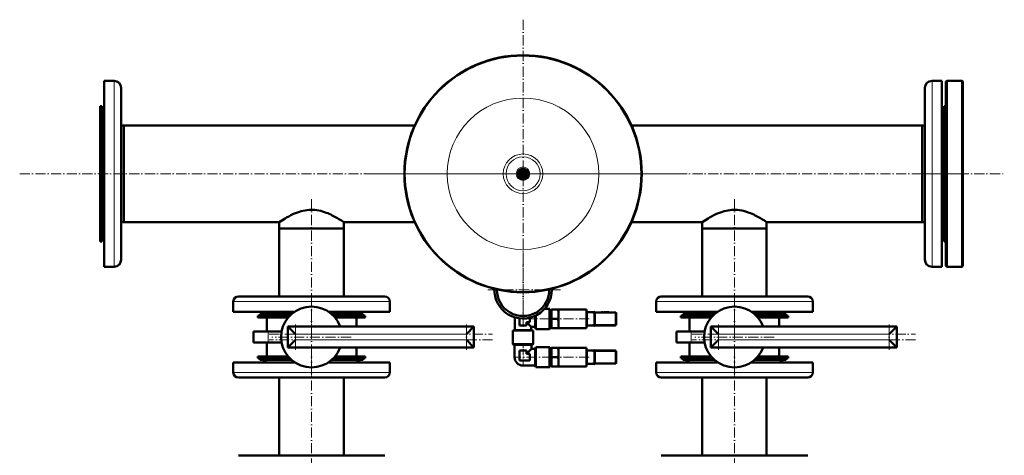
# Model space of a CAD drawing. Extents: x -1976 to 2357, y -1856 to 698.
# Tile 35 of 60: x -448 to 716, y -1135 to -619. Entities that reach past the tile are written whole.
import ezdxf

# ---------------------------------------------------------------- set-up
doc = ezdxf.new("R2010")
doc.units = 0
doc.linetypes.add('DASHDOT', pattern=[18.5, 12, -3, 0.5, -3])

msp = doc.modelspace()

# ---------------------------------------------------------------- linework, layer by layer
at = {"color": 7, "linetype": 'DASHDOT', "lineweight": 18}
for p, q in [((146.6, -619.5), (146.6, -984.2)), ((-448.4, -801.8), (715.6, -801.8)), ((328.9, -801.8), (-35.8, -801.8)), ((617.1, -801.8), (671.1, -801.8)), ((-103.4, -832), (-103.4, -980.3)), ((396.6, -832), (396.6, -980.3)), ((146.6, -894.9), (146.6, -983.3)), ((190.8, -939.1), (102.4, -939.1)), ((-103.4, -948.2), (-103.4, -1041.8)), ((396.6, -948.2), (396.6, -1041.8)), ((147.8, -973.5), (180.8, -973.5)), ((224.9, -973.5), (184.8, -973.5)), ((229.2, -966.8), (258, -966.8)), ((-122.4, -980), (-122.4, -1010)), ((79.6, -980), (79.6, -1010)), ((229.2, -980.3), (258, -980.3)), ((377.6, -980), (377.6, -1010)), ((579.6, -980), (579.6, -1010)), ((-153.4, -991.5), (110.6, -991.5)), ((110.6, -998.5), (-153.4, -998.5)), ((-56.6, -995), (-150.2, -995)), ((346.6, -991.5), (610.6, -991.5)), ((610.6, -998.5), (346.6, -998.5)), ((443.4, -995), (349.8, -995)), ((-103.4, -1169.4), (-103.4, -1008.6)), ((229.2, -1012), (258, -1012)), ((396.6, -1169.4), (396.6, -1008.6)), ((181.2, -1018.8), (143.4, -1018.8)), ((224.9, -1018.8), (184.8, -1018.8)), ((229.2, -1025.5), (258, -1025.5))]:
    msp.add_line(p, q, dxfattribs=at)
at = {"color": 7, "lineweight": 50}
for p, q in [((-348.4, -691.8), (-336.9, -691.8)), ((-348.4, -691.8), (-348.4, -911.9)), ((641.6, -691.8), (630.1, -691.8)), ((641.6, -911.9), (641.6, -691.8)), ((646.6, -692.8), (647.6, -691.8)), ((646.6, -910.8), (646.6, -692.8)), ((647.6, -911.8), (647.6, -691.8)), ((647.6, -691.8), (665.6, -691.8)), ((665.6, -911.8), (665.6, -691.8)), ((665.6, -691.8), (666.6, -692.8)), ((666.6, -910.8), (666.6, -692.8)), ((-328.4, -700.3), (-328.4, -903.4)), ((621.6, -903.4), (621.6, -700.3)), ((-353.4, -721.8), (-353.4, -763.5)), ((-351.4, -721.8), (-353.4, -721.8)), ((-351.4, -721.8), (-351.4, -763.5)), ((644.6, -840.2), (644.6, -721.8)), ((644.6, -721.8), (646.6, -721.8)), ((-351.4, -733.8), (-351.4, -869.9)), ((-325.4, -744.7), (-328.4, -744.7)), ((-325.4, -744.7), (-325.4, -774.4)), ((-325.4, -744.7), (18.5, -744.7)), ((-325.4, -859), (-325.4, -744.7)), ((274.7, -744.7), (618.6, -744.7)), ((618.6, -829.2), (618.6, -744.7)), ((618.6, -744.7), (621.6, -744.7)), ((618.6, -859), (618.6, -744.7)), ((-353.4, -763.5), (-353.4, -881.8)), ((-351.4, -763.5), (-351.4, -881.8)), ((-325.4, -774.4), (-325.4, -859)), ((141.1, -798.7), (143.8, -797.1)), ((141.1, -801.8), (141.1, -798.7)), ((141.1, -805), (141.1, -801.8)), ((143.8, -797.1), (146.6, -795.5)), ((146.6, -795.5), (149.3, -797.1)), ((149.3, -797.1), (152.1, -798.7)), ((152.1, -798.7), (152.1, -801.8)), ((152.1, -801.8), (152.1, -805)), ((143.8, -806.6), (141.1, -805)), ((146.6, -808.2), (143.8, -806.6)), ((149.3, -806.6), (146.6, -808.2)), ((152.1, -805), (149.3, -806.6)), ((618.6, -859), (618.6, -829.2)), ((644.6, -881.8), (644.6, -840.2)), ((-325.4, -859), (-328.4, -859)), ((-325.4, -859), (-141.5, -859)), ((-141.5, -859), (-141.5, -866.5)), ((-65.4, -859), (18.5, -859)), ((-65.4, -859), (-65.4, -866.5)), ((274.7, -859), (358.5, -859)), ((358.5, -859), (358.5, -866.5)), ((434.6, -859), (618.6, -859)), ((434.6, -859), (434.6, -866.5)), ((618.6, -859), (621.6, -859)), ((-141.5, -866.5), (-103.4, -866.5)), ((-141.5, -866.5), (-141.5, -947)), ((-141.5, -866.5), (-65.4, -866.5)), ((-103.4, -866.5), (-65.4, -866.5)), ((-65.4, -866.5), (-65.4, -947)), ((358.5, -866.5), (396.6, -866.5)), ((358.5, -866.5), (358.5, -947)), ((358.5, -866.5), (434.6, -866.5)), ((396.6, -866.5), (434.6, -866.5)), ((434.6, -866.5), (434.6, -947)), ((-351.4, -881.8), (-353.4, -881.8)), ((644.6, -881.8), (646.6, -881.8)), ((-336.9, -911.9), (-348.4, -911.9)), ((630.1, -911.9), (641.6, -911.9)), ((646.6, -910.8), (647.6, -911.8)), ((647.6, -911.8), (665.6, -911.8)), ((665.6, -911.8), (666.6, -910.8)), ((-195.9, -965), (-195.9, -953)), ((-179.3, -947), (-189.9, -947)), ((-16.9, -947), (-179.3, -947)), ((-10.9, -965), (-10.9, -953)), ((304.1, -965), (304.1, -953)), ((320.7, -947), (310.1, -947)), ((483.1, -947), (320.7, -947)), ((489.1, -965), (489.1, -953)), ((-184.6, -965), (-195.9, -965)), ((-123.3, -965), (-184.6, -965)), ((-10.9, -965), (-83.5, -965)), ((172.1, -961.5), (177.8, -961.5)), ((177.8, -973.5), (177.8, -961.5)), ((178.1, -961.8), (177.8, -961.5)), ((178.1, -973.5), (178.1, -961.8)), ((178.1, -963.1), (180.1, -963.1)), ((180.1, -962.5), (180.5, -962.5)), ((180.1, -962.5), (180.1, -968)), ((180.5, -962.5), (188.1, -962.5)), ((188.1, -962.5), (188.6, -962.5)), ((188.6, -962.5), (188.6, -968)), ((188.6, -962.5), (221.6, -962.5)), ((221.6, -965.4), (221.6, -962.5)), ((221.6, -966.1), (221.6, -965.4)), ((221.6, -965.4), (222.1, -965.4)), ((221.6, -973.5), (221.6, -966.1)), ((222.1, -966.5), (222.1, -965.4)), ((231.1, -965.5), (222.1, -965.5)), ((231.1, -965.3), (231.1, -966.5)), ((231.6, -965.3), (231.1, -965.3)), ((231.6, -966.5), (231.6, -965.3)), ((255.6, -965.8), (231.6, -965.8)), ((239.3, -965.7), (241.3, -965.7)), ((239.4, -965.7), (239.3, -965.7)), ((239.3, -965.8), (239.3, -965.7)), ((239.3, -965.8), (239.3, -965.7)), ((239.3, -965.8), (239.3, -965.7)), ((241.3, -965.7), (241.3, -965.7)), ((241.3, -965.8), (241.3, -965.7)), ((241.3, -965.8), (241.3, -965.7)), ((241.3, -965.8), (241.3, -965.7)), ((243.7, -965.7), (242.7, -965.7)), ((242.7, -965.8), (242.7, -965.7)), ((243.3, -965.7), (242.9, -965.7)), ((243.3, -965.7), (244, -965.7)), ((243.7, -965.7), (244.6, -965.7)), ((243.7, -965.8), (243.7, -965.7)), ((244, -965.7), (246.5, -965.7)), ((247.5, -965.7), (244.6, -965.7)), ((244.6, -965.8), (244.6, -965.7)), ((245.8, -965.7), (247, -965.7)), ((247, -965.7), (248.2, -965.7)), ((247.5, -965.8), (247.5, -965.7)), ((248.2, -965.8), (248.2, -965.7)), ((315.4, -965), (304.1, -965)), ((376.7, -965), (315.4, -965)), ((489.1, -965), (416.5, -965)), ((-166.9, -970), (-129.3, -970)), ((-166.9, -970), (-166.9, -972)), ((-166.9, -972), (-131.1, -972)), ((-164.4, -968), (-127.2, -968)), ((-164.4, -968), (-164.4, -970)), ((-164.4, -970), (-129.3, -970)), ((-156.4, -972), (-156.4, -988.5)), ((-149.1, -968), (-155.4, -968)), ((-127.2, -968), (-149.1, -968)), ((-79.6, -968), (-49.9, -968)), ((-51.4, -968), (-79.6, -968)), ((-77.5, -970), (-39.9, -970)), ((-77.5, -970), (-49.9, -970)), ((-75.7, -972), (-39.9, -972)), ((-50.4, -972), (-50.4, -982.5)), ((-49.9, -968), (-42.4, -968)), ((-49.9, -970), (-42.4, -970)), ((-42.4, -968), (-42.4, -970)), ((-39.9, -970), (-39.9, -972)), ((137.1, -986.8), (137.1, -971.7)), ((142.6, -981.5), (142.6, -972.8)), ((154.6, -977.5), (150.6, -977.5)), ((150.6, -977.5), (150.6, -981.5)), ((156.1, -983), (150.6, -977.5)), ((154.6, -972.1), (154.6, -977.5)), ((161.1, -973.5), (161.1, -969.8)), ((161.1, -983), (161.1, -973.5)), ((161.7, -973.5), (161.7, -969.5)), ((161.7, -985.5), (161.7, -973.5)), ((177.8, -985.5), (177.8, -973.5)), ((178.1, -985.2), (178.1, -973.5)), ((180.1, -968), (180.1, -979)), ((180.5, -973.5), (188.1, -973.5)), ((188.6, -968), (188.6, -973.5)), ((188.6, -973.5), (188.6, -979)), ((221.6, -980.9), (221.6, -973.5)), ((222.1, -966.5), (222.1, -980.5)), ((231.1, -980.5), (231.1, -966.5)), ((231.6, -966.5), (231.6, -980.5)), ((256.6, -980.3), (256.6, -966.8)), ((256.6, -973.5), (256.6, -973.5)), ((256.6, -973.5), (256.6, -973.5)), ((333.1, -970), (370.7, -970)), ((333.1, -970), (333.1, -972)), ((333.1, -972), (368.9, -972)), ((335.6, -968), (372.8, -968)), ((335.6, -968), (335.6, -970)), ((335.6, -970), (370.7, -970)), ((343.6, -972), (343.6, -988.5)), ((350.9, -968), (344.6, -968)), ((372.8, -968), (350.9, -968)), ((420.4, -968), (450.1, -968)), ((448.6, -968), (420.4, -968)), ((422.5, -970), (460.1, -970)), ((422.5, -970), (450.1, -970)), ((424.3, -972), (460.1, -972)), ((449.6, -972), (449.6, -982.5)), ((450.1, -968), (457.6, -968)), ((450.1, -970), (457.6, -970)), ((457.6, -968), (457.6, -970)), ((460.1, -970), (460.1, -972)), ((-154.7, -988.5), (-171.9, -988.5)), ((-171.9, -1001.5), (-171.9, -988.5)), ((-154.7, -988.5), (-138.8, -988.5)), ((-131.4, -982.5), (88.6, -982.5)), ((-122.4, -991.5), (-131.4, -982.5)), ((-131.4, -1007.5), (-131.4, -982.5)), ((79.6, -991.5), (88.6, -982.5)), ((88.6, -1007.5), (88.6, -982.5)), ((134.6, -987.4), (137.1, -986.8)), ((134.6, -1003.5), (134.6, -987.4)), ((134.6, -987.4), (158.6, -987.4)), ((137.1, -986.8), (156.1, -986.8)), ((150.6, -981.5), (142.6, -981.5)), ((156.1, -983), (156.1, -986.8)), ((156.1, -983), (161.1, -983)), ((156.1, -986.8), (158.6, -987.4)), ((158.6, -987.4), (158.6, -1003.5)), ((161.1, -983), (161.7, -985.5)), ((161.7, -985.5), (177.8, -985.5)), ((178.1, -985.2), (177.8, -985.5)), ((178.1, -984), (180.1, -984)), ((180.1, -979), (180.1, -984.5)), ((180.5, -984.5), (180.1, -984.5)), ((180.5, -984.5), (188.1, -984.5)), ((188.6, -984.5), (188.1, -984.5)), ((188.6, -979), (188.6, -984.5)), ((188.6, -984.5), (221.6, -984.5)), ((221.6, -981.6), (221.6, -980.9)), ((221.6, -984.5), (221.6, -981.6)), ((221.6, -981.7), (222.1, -981.7)), ((222.1, -981.7), (222.1, -980.5)), ((222.1, -981.5), (231.1, -981.5)), ((231.1, -980.5), (231.1, -981.8)), ((231.6, -981.8), (231.1, -981.8)), ((231.6, -981.8), (231.6, -980.5)), ((231.6, -981.3), (255.6, -981.3)), ((345.3, -988.5), (328.1, -988.5)), ((328.1, -1001.5), (328.1, -988.5)), ((345.3, -988.5), (361.2, -988.5)), ((368.6, -982.5), (588.6, -982.5)), ((377.6, -991.5), (368.6, -982.5)), ((368.6, -1007.5), (368.6, -982.5)), ((579.6, -991.5), (588.6, -982.5)), ((588.6, -1007.5), (588.6, -982.5)), ((-131.4, -1007.5), (-122.4, -998.5)), ((79.6, -998.5), (88.6, -1007.5)), ((368.6, -1007.5), (377.6, -998.5)), ((579.6, -998.5), (588.6, -1007.5)), ((-154.7, -1001.5), (-171.9, -1001.5)), ((-156.4, -1001.5), (-156.4, -1018)), ((-154.7, -1001.5), (-138.8, -1001.5)), ((-131.4, -1007.5), (88.6, -1007.5)), ((-50.4, -1007.5), (-50.4, -1018)), ((134.9, -1003.8), (134.6, -1003.5)), ((134.6, -1003.5), (158.6, -1003.5)), ((134.9, -1003.8), (158.3, -1003.8)), ((136.6, -1004.3), (135.9, -1003.8)), ((146.6, -1004.3), (136.6, -1004.3)), ((136.6, -1004.3), (136.6, -1018.8)), ((142.6, -1022.8), (142.6, -1010.8)), ((142.6, -1010.8), (146.6, -1010.8)), ((156.6, -1004.3), (146.6, -1004.3)), ((146.6, -1010.8), (150.6, -1010.8)), ((156.6, -1008.8), (150.6, -1014.8)), ((150.6, -1010.8), (150.6, -1014.8)), ((156.6, -1004.3), (157.2, -1003.8)), ((156.6, -1004.3), (156.6, -1008.8)), ((161, -1008.8), (156.6, -1008.8)), ((158.6, -1003.5), (158.3, -1003.8)), ((161, -1008.8), (161.6, -1006.8)), ((161, -1018.8), (161, -1008.8)), ((161.6, -1018.8), (161.6, -1006.8)), ((177.8, -1006.8), (161.6, -1006.8)), ((177.8, -1018.8), (177.8, -1006.8)), ((178.1, -1007.1), (177.8, -1006.8)), ((178.1, -1018.8), (178.1, -1007.1)), ((178.1, -1008.3), (180.1, -1008.3)), ((180.1, -1007.8), (180.5, -1007.8)), ((180.1, -1007.8), (180.1, -1013.3)), ((180.5, -1007.8), (188.1, -1007.8)), ((188.1, -1007.8), (188.6, -1007.8)), ((188.6, -1007.8), (188.6, -1013.3)), ((188.6, -1007.8), (221.6, -1007.8)), ((221.6, -1010.7), (221.6, -1007.8)), ((221.6, -1010.6), (222.1, -1010.6)), ((221.6, -1011.4), (221.6, -1010.7)), ((221.6, -1018.8), (221.6, -1011.4)), ((222.1, -1011.8), (222.1, -1010.6)), ((231.1, -1010.8), (222.1, -1010.8)), ((222.1, -1011.8), (222.1, -1025.8)), ((231.1, -1010.5), (231.1, -1011.8)), ((231.6, -1010.5), (231.1, -1010.5)), ((231.1, -1025.8), (231.1, -1011.8)), ((231.6, -1011.8), (231.6, -1010.5)), ((255.6, -1011), (231.6, -1011)), ((231.6, -1011.8), (231.6, -1025.8)), ((239.3, -1010.9), (241.3, -1010.9)), ((239.4, -1010.9), (239.3, -1010.9)), ((239.3, -1011), (239.3, -1010.9)), ((239.3, -1011), (239.3, -1010.9)), ((239.3, -1011), (239.3, -1010.9)), ((241.3, -1010.9), (241.3, -1010.9)), ((241.3, -1011), (241.3, -1010.9)), ((241.3, -1011), (241.3, -1010.9)), ((241.3, -1011), (241.3, -1010.9)), ((243.7, -1010.9), (242.7, -1010.9)), ((242.7, -1011), (242.7, -1010.9)), ((243.3, -1010.9), (242.9, -1010.9)), ((243.3, -1010.9), (244, -1010.9)), ((243.7, -1010.9), (244.6, -1010.9)), ((243.7, -1011), (243.7, -1010.9)), ((244, -1010.9), (246.5, -1010.9)), ((247.5, -1010.9), (244.6, -1010.9)), ((244.6, -1011), (244.6, -1010.9)), ((245.8, -1010.9), (247, -1010.9)), ((247, -1010.9), (248.2, -1010.9)), ((247.5, -1011), (247.5, -1010.9)), ((248.2, -1011), (248.2, -1010.9)), ((256.6, -1025.5), (256.6, -1012)), ((345.3, -1001.5), (328.1, -1001.5)), ((343.6, -1001.5), (343.6, -1018)), ((345.3, -1001.5), (361.2, -1001.5)), ((368.6, -1007.5), (588.6, -1007.5)), ((449.6, -1007.5), (449.6, -1018)), ((-166.9, -1018), (-131.1, -1018)), ((-166.9, -1018), (-166.9, -1020)), ((-166.9, -1020), (-129.3, -1020)), ((-164.4, -1022), (-164.4, -1020)), ((-157, -1022), (-164.4, -1022)), ((-127.2, -1022), (-157, -1022)), ((-156.4, -1018), (-131.1, -1018)), ((-42.4, -1022), (-79.6, -1022)), ((-77.5, -1020), (-39.9, -1020)), ((-75.7, -1018), (-50.4, -1018)), ((-75.7, -1018), (-39.9, -1018)), ((-42.4, -1022), (-42.4, -1020)), ((-39.9, -1018), (-39.9, -1020)), ((154.6, -1022.8), (142.6, -1022.8)), ((150.6, -1014.8), (154.6, -1014.8)), ((154.6, -1014.8), (154.6, -1018.8)), ((154.6, -1018.8), (154.6, -1022.8)), ((161, -1028.8), (161, -1018.8)), ((161.6, -1030.8), (161.6, -1018.8)), ((177.8, -1030.8), (177.8, -1018.8)), ((178.1, -1030.5), (178.1, -1018.8)), ((180.1, -1013.3), (180.1, -1024.3)), ((180.1, -1024.3), (180.1, -1029.8)), ((180.5, -1018.8), (188.1, -1018.8)), ((188.6, -1013.3), (188.6, -1018.8)), ((188.6, -1018.8), (188.6, -1024.3)), ((188.6, -1024.3), (188.6, -1029.8)), ((221.6, -1026.2), (221.6, -1018.8)), ((256.6, -1018.8), (256.6, -1018.8)), ((256.6, -1018.8), (256.6, -1018.8)), ((333.1, -1018), (368.9, -1018)), ((333.1, -1018), (333.1, -1020)), ((333.1, -1020), (370.7, -1020)), ((335.6, -1022), (335.6, -1020)), ((343, -1022), (335.6, -1022)), ((372.8, -1022), (343, -1022)), ((343.6, -1018), (368.9, -1018)), ((457.6, -1022), (420.4, -1022)), ((422.5, -1020), (460.1, -1020)), ((424.3, -1018), (449.6, -1018)), ((424.3, -1018), (460.1, -1018)), ((457.6, -1022), (457.6, -1020)), ((460.1, -1018), (460.1, -1020)), ((-195.9, -1025), (-123.3, -1025)), ((-195.9, -1025), (-195.9, -1037)), ((-83.5, -1025), (-22.3, -1025)), ((-22.3, -1025), (-10.9, -1025)), ((-10.9, -1025), (-10.9, -1037)), ((161, -1028.8), (146.6, -1028.8)), ((161, -1028.8), (161.6, -1030.8)), ((177.8, -1030.8), (161.6, -1030.8)), ((178.1, -1030.5), (177.8, -1030.8)), ((178.1, -1029.3), (180.1, -1029.3)), ((180.5, -1029.8), (180.1, -1029.8)), ((180.5, -1029.8), (188.1, -1029.8)), ((188.6, -1029.8), (188.1, -1029.8)), ((188.6, -1029.8), (221.6, -1029.8)), ((221.6, -1026.9), (221.6, -1026.2)), ((221.6, -1029.8), (221.6, -1026.9)), ((221.6, -1026.9), (222.1, -1026.9)), ((222.1, -1026.9), (222.1, -1025.8)), ((222.1, -1026.8), (231.1, -1026.8)), ((231.1, -1025.8), (231.1, -1027)), ((231.6, -1027), (231.1, -1027)), ((231.6, -1027), (231.6, -1025.8)), ((231.6, -1026.5), (255.6, -1026.5)), ((304.1, -1025), (376.7, -1025)), ((304.1, -1025), (304.1, -1037)), ((416.5, -1025), (477.7, -1025)), ((477.7, -1025), (489.1, -1025)), ((489.1, -1025), (489.1, -1037)), ((-189.9, -1043), (-27.5, -1043)), ((-141.5, -1043), (-141.5, -1135)), ((-65.4, -1043), (-65.4, -1135)), ((-27.5, -1043), (-16.9, -1043)), ((310.1, -1043), (472.5, -1043)), ((358.5, -1043), (358.5, -1135)), ((434.6, -1043), (434.6, -1135)), ((472.5, -1043), (483.1, -1043)), ((-179.3, -1135), (-189.9, -1135)), ((-16.9, -1135), (-179.3, -1135)), ((320.7, -1135), (310.1, -1135)), ((483.1, -1135), (320.7, -1135))]:
    msp.add_line(p, q, dxfattribs=at)
at = {"color": 7, "lineweight": 18}
for p, q in [((-336.9, -691.8), (-336.9, -911.9)), ((630.1, -911.9), (630.1, -691.8)), ((-184.6, -953), (-195.9, -953)), ((-10.9, -953), (-184.6, -953)), ((315.4, -953), (304.1, -953)), ((489.1, -953), (315.4, -953)), ((255.6, -966.1), (255.6, -965.8)), ((255.6, -966.8), (255.6, -966.1)), ((221.6, -966.5), (222.1, -966.5)), ((222.1, -966.5), (231.1, -966.5)), ((231.6, -966.5), (231.1, -966.5)), ((231.6, -966.8), (255.6, -966.8)), ((256.3, -966.8), (255.6, -966.8)), ((255.6, -966.8), (255.6, -980.3)), ((256.6, -966.8), (256.3, -966.8)), ((-154.7, -1001.5), (-154.7, -988.5)), ((221.6, -980.5), (222.1, -980.5)), ((231.1, -980.5), (222.1, -980.5)), ((231.6, -980.5), (231.1, -980.5)), ((255.6, -980.3), (231.6, -980.3)), ((255.6, -980.3), (256.3, -980.3)), ((255.6, -981), (255.6, -980.3)), ((255.6, -981.3), (255.6, -981)), ((256.3, -980.3), (256.6, -980.3)), ((345.3, -1001.5), (345.3, -988.5)), ((-122.4, -991.5), (79.6, -991.5)), ((-122.4, -998.5), (-122.4, -991.5)), ((-122.4, -998.5), (79.6, -998.5)), ((79.6, -998.5), (79.6, -991.5)), ((377.6, -991.5), (579.6, -991.5)), ((377.6, -998.5), (377.6, -991.5)), ((377.6, -998.5), (579.6, -998.5)), ((579.6, -998.5), (579.6, -991.5)), ((221.6, -1011.8), (222.1, -1011.8)), ((222.1, -1011.8), (231.1, -1011.8)), ((231.6, -1011.8), (231.1, -1011.8)), ((231.6, -1012), (255.6, -1012)), ((255.6, -1011.3), (255.6, -1011)), ((255.6, -1012), (255.6, -1011.3)), ((256.3, -1012), (255.6, -1012)), ((255.6, -1012), (255.6, -1025.5)), ((256.6, -1012), (256.3, -1012)), ((136.6, -1018.8), (142.6, -1018.8)), ((146.6, -1028.8), (146.6, -1022.8)), ((221.6, -1025.8), (222.1, -1025.8)), ((231.1, -1025.8), (222.1, -1025.8)), ((231.6, -1025.8), (231.1, -1025.8)), ((255.6, -1025.5), (231.6, -1025.5)), ((255.6, -1025.5), (256.3, -1025.5)), ((255.6, -1026.2), (255.6, -1025.5)), ((255.6, -1026.5), (255.6, -1026.2)), ((256.3, -1025.5), (256.6, -1025.5)), ((-195.9, -1037), (-22.3, -1037)), ((-22.3, -1037), (-10.9, -1037)), ((304.1, -1037), (477.7, -1037)), ((477.7, -1037), (489.1, -1037))]:
    msp.add_line(p, q, dxfattribs=at)
at = {"color": 7, "linetype": 'DASHDOT', "lineweight": 18, "ltscale": 0.003}
for p, q in [((240.3, -965.8), (240.3, -965.7)), ((240.3, -965.8), (240.3, -965.7)), ((246, -965.8), (246, -965.7)), ((240.3, -1011), (240.3, -1010.9)), ((240.3, -1011), (240.3, -1010.9)), ((246, -1011), (246, -1010.9))]:
    msp.add_line(p, q, dxfattribs=at)
at = {"color": 7, "linetype": 'DASHDOT', "lineweight": 18, "ltscale": 0.405014}
for p, q in [((255.6, -965.4), (255.6, -981.6)), ((255.6, -1010.7), (255.6, -1026.9))]:
    msp.add_line(p, q, dxfattribs=at)
at = {"color": 7, "linetype": 'DASHDOT', "lineweight": 18, "ltscale": 0.495013}
for p, q in [((-103.4, -970.3), (-103.4, -990.1)), ((396.6, -970.3), (396.6, -990.1))]:
    msp.add_line(p, q, dxfattribs=at)
at = {"color": 7, "linetype": 'DASHDOT', "lineweight": 18, "ltscale": 0.3}
for p, q in [((220.6, -966.5), (232.6, -966.5)), ((220.6, -980.5), (232.6, -980.5)), ((220.6, -1011.8), (232.6, -1011.8)), ((220.6, -1025.8), (232.6, -1025.8))]:
    msp.add_line(p, q, dxfattribs=at)
at = {"color": 7, "linetype": 'DASHDOT', "lineweight": 18, "ltscale": 0.389999}
for p, q in [((-154.7, -1002.8), (-154.7, -987.2)), ((345.3, -1002.8), (345.3, -987.2))]:
    msp.add_line(p, q, dxfattribs=at)
at = {"color": 7, "linetype": 'DASHDOT', "lineweight": 18, "ltscale": 0.45}
msp.add_line((146.6, -1002.3), (146.6, -1020.3), dxfattribs=at)
at = {"color": 7, "lineweight": 50}
for points in [[(-141.5, -859), (-137.8, -856.6), (-134.7, -854.7), (-132.9, -853.6), (-130.4, -852.3), (-127.7, -850.9), (-126.2, -850.1), (-124.6, -849.4), (-122.4, -848.5), (-120.1, -847.6), (-117.7, -846.8), (-115.5, -846.1), (-113.2, -845.6), (-110.9, -845.1), (-108.6, -844.8), (-106.4, -844.6), (-104.3, -844.5), (-102.1, -844.5), (-99.7, -844.6), (-97.3, -844.9), (-94.9, -845.3), (-92.6, -845.8), (-90.4, -846.4), (-88.2, -847.1), (-86.1, -847.9), (-84.3, -848.6), (-82.5, -849.3), (-80.7, -850.2), (-79, -851), (-75.8, -852.7), (-72.8, -854.3), (-71, -855.4), (-68.1, -857.2), (-65.4, -859)], [(358.5, -859), (362.2, -856.6), (365.3, -854.7), (367.1, -853.6), (369.6, -852.3), (372.3, -850.9), (373.8, -850.1), (375.4, -849.4), (377.6, -848.5), (379.9, -847.6), (382.3, -846.8), (384.5, -846.1), (386.8, -845.6), (389.1, -845.1), (391.4, -844.8), (393.6, -844.6), (395.7, -844.5), (397.9, -844.5), (400.3, -844.6), (402.7, -844.9), (405.1, -845.3), (407.4, -845.8), (409.6, -846.4), (411.8, -847.1), (413.9, -847.9), (415.7, -848.6), (417.5, -849.3), (419.3, -850.2), (421, -851), (424.2, -852.7), (427.2, -854.3), (429, -855.4), (431.9, -857.2), (434.6, -859)], [(180.5, -962.5), (180.2, -964.9), (180.1, -967), (180.1, -968)], [(188.6, -968), (188.5, -966), (188.3, -963.8), (188.1, -962.5)], [(180.1, -968), (180.1, -970.1), (180.3, -972.3), (180.5, -973.5)], [(180.5, -973.5), (180.2, -975.9), (180.1, -978), (180.1, -979)], [(188.1, -973.5), (188.4, -971.1), (188.5, -969), (188.6, -968)], [(188.6, -979), (188.5, -977), (188.3, -974.8), (188.1, -973.5)], [(180.1, -979), (180.1, -981.1), (180.3, -983.3), (180.5, -984.5)], [(188.1, -984.5), (188.4, -982.1), (188.5, -980), (188.6, -979)], [(180.5, -1007.8), (180.2, -1010.2), (180.1, -1012.3), (180.1, -1013.3)], [(188.6, -1013.3), (188.5, -1011.3), (188.3, -1009), (188.1, -1007.8)], [(180.1, -1013.3), (180.1, -1015.3), (180.3, -1017.5), (180.5, -1018.8)], [(180.5, -1018.8), (180.2, -1021.2), (180.1, -1023.3), (180.1, -1024.3)], [(180.1, -1024.3), (180.1, -1026.3), (180.3, -1028.5), (180.5, -1029.8)], [(188.1, -1018.8), (188.4, -1016.4), (188.5, -1014.3), (188.6, -1013.3)], [(188.6, -1024.3), (188.5, -1022.3), (188.3, -1020), (188.1, -1018.8)], [(188.1, -1029.8), (188.4, -1027.4), (188.5, -1025.3), (188.6, -1024.3)]]:
    msp.add_lwpolyline(points, dxfattribs=at)
for radius in [140, 5.5, 4, 3, 2.75, 2.15]:
    msp.add_circle((146.6, -801.8), radius, dxfattribs=at)
at = {"color": 7, "lineweight": 18}
for radius in [89.6, 23.4, 20.1, 8.02, 6.85]:
    msp.add_circle((146.6, -801.8), radius, dxfattribs=at)
at = {"color": 7, "lineweight": 50}
for centre, radius, start, end in [((146.6, -801.8), 140.3, 90, 270), ((146.6, -801.8), 140.3, 270, 90), ((-336.9, -700.3), 8.5, 0, 90), ((630.1, -700.3), 8.5, 90, 180), ((-342.9, -733.8), 8.5, 130.3202, 180), ((636.1, -733.8), 8.5, 0, 49.6798), ((-342.9, -869.9), 8.5, 180, 229.6798), ((636.1, -869.9), 8.5, 310.3202, 360), ((-336.9, -903.4), 8.5, 270, 0), ((630.1, -903.4), 8.5, 180, 270), ((146.6, -939.1), 34, 178.0481, 360), ((146.6, -939.1), 31, 180, 0.8277), ((146.6, -939.1), 31, 179.1725, 180), ((146.6, -939.1), 34, 0, 1.9521), ((-189.9, -953), 6, 90, 180), ((-16.9, -953), 6, 360, 90), ((310.1, -953), 6, 90, 180), ((483.1, -953), 6, 360, 90), ((-155.4, -962), 6, 210, 270), ((-103.4, -995), 36, 20.3175, 339.6825), ((-51.4, -962), 6, 270, 330), ((255.6, -966.8), 1, 0, 90), ((344.6, -962), 6, 210, 270), ((396.6, -995), 36, 20.3175, 339.6825), ((448.6, -962), 6, 270, 330), ((255.6, -980.3), 1, 270, 360), ((255.6, -1012), 1, 0, 90), ((-155.4, -1028), 6, 90, 150), ((-51.4, -1028), 6, 30, 90), ((146.6, -1018.8), 10, 180, 270), ((344.6, -1028), 6, 90, 150), ((448.6, -1028), 6, 30, 90), ((255.6, -1025.5), 1, 270, 360), ((-189.9, -1037), 6, 180, 270), ((-16.9, -1037), 6, 270, 0), ((310.1, -1037), 6, 180, 270), ((483.1, -1037), 6, 270, 0)]:
    msp.add_arc(centre, radius, start, end, dxfattribs=at)

doc.saveas('drawing.dxf')
